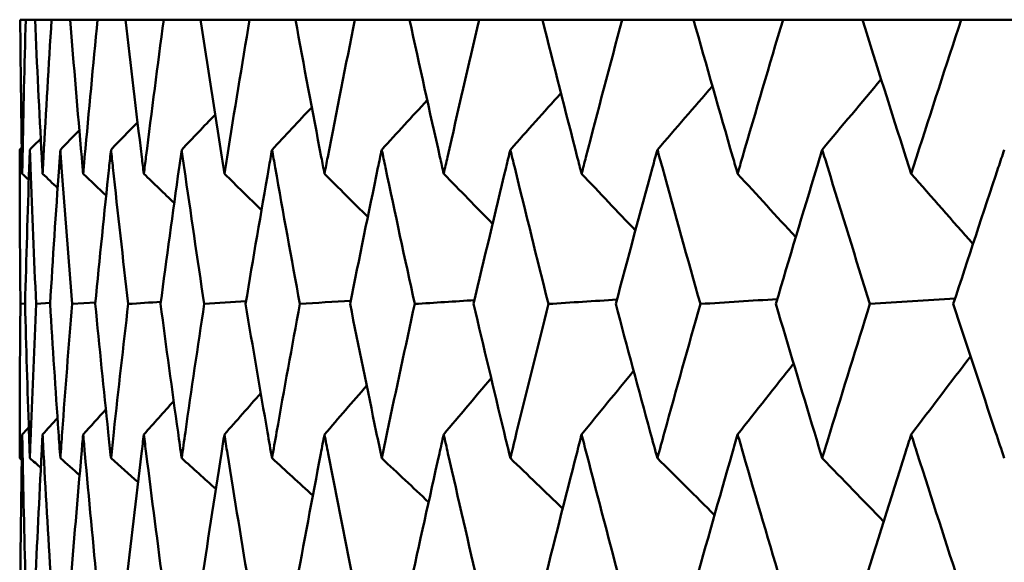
# Model space of a CAD drawing. Header units: millimetres. Extents: x 123 to 2417, y 726 to 3130.
# Tile 136 of 196: x 1177.44 to 1181.26, y 956.21 to 958.31. Entities that reach past the tile are written whole.
import ezdxf

# ---------------------------------------------------------------- set-up
doc = ezdxf.new("R2010")
doc.units = ezdxf.units.MM
doc.header["$LTSCALE"] = 12
doc.layers.add('Widoczne (ISO)', color=7, linetype='Continuous', lineweight=50)

msp = doc.modelspace()

# ---------------------------------------------------------------- linework, layer by layer
at = {"layer": 'Widoczne (ISO)'}
for p, q in [((1177.462, 958.3133), (1177.4406, 958.3133)), ((1177.462, 958.3133), (1177.4981, 958.3133)), ((1177.5623, 958.3133), (1177.4981, 958.3133)), ((1177.5623, 958.3133), (1177.6343, 958.3133)), ((1177.741, 958.3133), (1177.6343, 958.3133)), ((1177.741, 958.3133), (1177.8487, 958.3133)), ((1177.9974, 958.3133), (1177.8487, 958.3133)), ((1177.9974, 958.3133), (1178.1404, 958.3133)), ((1178.3305, 958.3133), (1178.1404, 958.3133)), ((1178.3305, 958.3133), (1178.5082, 958.3133)), ((1178.7391, 958.3133), (1178.5082, 958.3133)), ((1178.7391, 958.3133), (1178.9508, 958.3133)), ((1179.2215, 958.3133), (1178.9508, 958.3133)), ((1179.2215, 958.3133), (1179.4663, 958.3133)), ((1179.7757, 958.3133), (1179.4663, 958.3133)), ((1179.7757, 958.3133), (1180.0527, 958.3133)), ((1180.3997, 958.3133), (1180.0527, 958.3133)), ((1180.3997, 958.3133), (1180.7078, 958.3133)), ((1181.0909, 958.3133), (1180.7078, 958.3133)), ((1181.0909, 958.3133), (1181.4288, 958.3133)), ((1177.4595, 957.2119), (1177.4414, 957.2106)), ((1177.5567, 957.2144), (1177.5023, 957.2106)), ((1177.7324, 957.2168), (1177.6418, 957.2106))]:
    msp.add_line(p, q, dxfattribs=at)
msp.add_circle((1197.4385, 990.3133), 50, dxfattribs=at)
for points, knots in [([(1177.4406, 958.3133), (1177.4421, 958.1356), (1177.4443, 957.958), (1177.4476, 957.7588), (1177.448, 957.7372), (1177.4484, 957.7156)], [0, 0, 0, 0, 0.06135239, 0.06135239, 0.06879633, 0.06879633, 0.06879633, 0.06879633]), ([(1177.4484, 957.7156), (1177.4488, 957.7372), (1177.4492, 957.7587), (1177.453, 957.9579), (1177.4571, 958.1356), (1177.462, 958.3133)], [0.05393723, 0.05393723, 0.05393723, 0.05393723, 0.06137399, 0.06137399, 0.12273355, 0.12273355, 0.12273355, 0.12273355]), ([(1177.4981, 958.3133), (1177.5059, 958.1356), (1177.5145, 957.958), (1177.525, 957.7588), (1177.5261, 957.7372), (1177.5273, 957.7156)], [0, 0, 0, 0, 0.06135239, 0.06135239, 0.06879633, 0.06879633, 0.06879633, 0.06879633]), ([(1177.5273, 957.7156), (1177.5285, 957.7372), (1177.5296, 957.7587), (1177.5405, 957.9579), (1177.551, 958.1356), (1177.5623, 958.3133)], [0.05393723, 0.05393723, 0.05393723, 0.05393723, 0.06137399, 0.06137399, 0.12273355, 0.12273355, 0.12273355, 0.12273355]), ([(1177.6343, 958.3133), (1177.6485, 958.1356), (1177.6634, 957.958), (1177.6809, 957.7588), (1177.6828, 957.7372), (1177.6848, 957.7156)], [0, 0, 0, 0, 0.06135239, 0.06135239, 0.06879633, 0.06879633, 0.06879633, 0.06879633]), ([(1177.6848, 957.7156), (1177.6867, 957.7372), (1177.6886, 957.7587), (1177.7066, 957.9579), (1177.7234, 958.1356), (1177.741, 958.3133)], [0.05393723, 0.05393723, 0.05393723, 0.05393723, 0.06137399, 0.06137399, 0.12273355, 0.12273355, 0.12273355, 0.12273355]), ([(1177.8487, 958.3133), (1177.8691, 958.1356), (1177.8903, 957.958), (1177.9148, 957.7588), (1177.9175, 957.7372), (1177.9202, 957.7156)], [0, 0, 0, 0, 0.06135239, 0.06135239, 0.06879633, 0.06879633, 0.06879633, 0.06879633]), ([(1177.9202, 957.7156), (1177.9229, 957.7372), (1177.9256, 957.7587), (1177.9505, 957.9579), (1177.9736, 958.1356), (1177.9974, 958.3133)], [0.05393723, 0.05393723, 0.05393723, 0.05393723, 0.06137399, 0.06137399, 0.12273355, 0.12273355, 0.12273355, 0.12273355]), ([(1178.1404, 958.3133), (1178.167, 958.1356), (1178.1943, 957.958), (1178.2258, 957.7588), (1178.2292, 957.7372), (1178.2327, 957.7156)], [0, 0, 0, 0, 0.06135239, 0.06135239, 0.06879633, 0.06879633, 0.06879633, 0.06879633]), ([(1178.2327, 957.7156), (1178.2361, 957.7372), (1178.2395, 957.7587), (1178.2714, 957.9579), (1178.3006, 958.1356), (1178.3305, 958.3133)], [0.05393723, 0.05393723, 0.05393723, 0.05393723, 0.06137399, 0.06137399, 0.12273355, 0.12273355, 0.12273355, 0.12273355]), ([(1178.5082, 958.3133), (1178.5409, 958.1356), (1178.5743, 957.958), (1178.6126, 957.7588), (1178.6168, 957.7372), (1178.6209, 957.7156)], [0, 0, 0, 0, 0.06135239, 0.06135239, 0.06879633, 0.06879633, 0.06879633, 0.06879633]), ([(1178.6209, 957.7156), (1178.6251, 957.7372), (1178.6292, 957.7587), (1178.6679, 957.9579), (1178.7031, 958.1356), (1178.7391, 958.3133)], [0.05393723, 0.05393723, 0.05393723, 0.05393723, 0.06137399, 0.06137399, 0.12273355, 0.12273355, 0.12273355, 0.12273355]), ([(1178.9508, 958.3133), (1178.9894, 958.1356), (1179.0288, 957.958), (1179.0737, 957.7588), (1179.0786, 957.7372), (1179.0834, 957.7156)], [0, 0, 0, 0, 0.06135239, 0.06135239, 0.06879633, 0.06879633, 0.06879633, 0.06879633]), ([(1179.0834, 957.7156), (1179.0883, 957.7372), (1179.0932, 957.7587), (1179.1385, 957.9579), (1179.1796, 958.1356), (1179.2215, 958.3133)], [0.05393723, 0.05393723, 0.05393723, 0.05393723, 0.06137399, 0.06137399, 0.12273355, 0.12273355, 0.12273355, 0.12273355]), ([(1179.4663, 958.3133), (1179.5107, 958.1356), (1179.5559, 957.958), (1179.6073, 957.7588), (1179.6128, 957.7372), (1179.6184, 957.7156)], [0, 0, 0, 0, 0.06135239, 0.06135239, 0.06879633, 0.06879633, 0.06879633, 0.06879633]), ([(1179.6184, 957.7156), (1179.624, 957.7372), (1179.6296, 957.7587), (1179.6813, 957.9579), (1179.7282, 958.1356), (1179.7757, 958.3133)], [0.05393723, 0.05393723, 0.05393723, 0.05393723, 0.06137399, 0.06137399, 0.12273355, 0.12273355, 0.12273355, 0.12273355]), ([(1180.0527, 958.3133), (1180.1028, 958.1356), (1180.1536, 957.958), (1180.2112, 957.7588), (1180.2174, 957.7372), (1180.2237, 957.7156)], [0, 0, 0, 0, 0.06135239, 0.06135239, 0.06879633, 0.06879633, 0.06879633, 0.06879633]), ([(1180.2237, 957.7156), (1180.2299, 957.7372), (1180.2362, 957.7587), (1180.2942, 957.9579), (1180.3466, 958.1356), (1180.3997, 958.3133)], [0.05393723, 0.05393723, 0.05393723, 0.05393723, 0.06137399, 0.06137399, 0.12273355, 0.12273355, 0.12273355, 0.12273355]), ([(1180.7078, 958.3133), (1180.7633, 958.1356), (1180.8195, 957.958), (1180.8831, 957.7588), (1180.89, 957.7372), (1180.8969, 957.7156)], [0, 0, 0, 0, 0.06135239, 0.06135239, 0.06879633, 0.06879633, 0.06879633, 0.06879633]), ([(1180.8969, 957.7156), (1180.9038, 957.7372), (1180.9107, 957.7587), (1180.9747, 957.9579), (1181.0325, 958.1356), (1181.0909, 958.3133)], [0.05393723, 0.05393723, 0.05393723, 0.05393723, 0.06137399, 0.06137399, 0.12273355, 0.12273355, 0.12273355, 0.12273355]), ([(1177.4414, 957.2106), (1177.4397, 957.3869), (1177.4388, 957.5631), (1177.4385, 957.7626), (1177.4385, 957.7858), (1177.4385, 957.809)], [0.00523804, 0.00523804, 0.00523804, 0.00523804, 0.06606705, 0.06606705, 0.07409033, 0.07409033, 0.07409033, 0.07409033]), ([(1177.478, 957.809), (1177.4772, 957.7858), (1177.4764, 957.7626), (1177.4694, 957.5632), (1177.4641, 957.3869), (1177.4595, 957.2106)], [0.05804162, 0.05804162, 0.05804162, 0.05804162, 0.06605559, 0.06605559, 0.12689392, 0.12689392, 0.12689392, 0.12689392]), ([(1177.5023, 957.2106), (1177.4943, 957.3869), (1177.487, 957.5631), (1177.4797, 957.7626), (1177.4788, 957.7858), (1177.478, 957.809)], [0.00523804, 0.00523804, 0.00523804, 0.00523804, 0.06606705, 0.06606705, 0.07409033, 0.07409033, 0.07409033, 0.07409033]), ([(1177.5962, 957.809), (1177.5946, 957.7858), (1177.5929, 957.7626), (1177.5789, 957.5632), (1177.5673, 957.3869), (1177.5564, 957.2106)], [0.05804162, 0.05804162, 0.05804162, 0.05804162, 0.06605559, 0.06605559, 0.12689392, 0.12689392, 0.12689392, 0.12689392]), ([(1177.6418, 957.2106), (1177.6275, 957.3869), (1177.614, 957.5631), (1177.5996, 957.7626), (1177.5979, 957.7858), (1177.5962, 957.809)], [0.00523804, 0.00523804, 0.00523804, 0.00523804, 0.06606705, 0.06606705, 0.07409033, 0.07409033, 0.07409033, 0.07409033]), ([(1177.7928, 957.809), (1177.7903, 957.7858), (1177.7878, 957.7626), (1177.7668, 957.5632), (1177.7489, 957.3869), (1177.7318, 957.2106)], [0.05804162, 0.05804162, 0.05804162, 0.05804162, 0.06605559, 0.06605559, 0.12689392, 0.12689392, 0.12689392, 0.12689392]), ([(1177.8595, 957.2106), (1177.839, 957.3869), (1177.8193, 957.5631), (1177.7978, 957.7626), (1177.7953, 957.7858), (1177.7928, 957.809)], [0.00523804, 0.00523804, 0.00523804, 0.00523804, 0.06606705, 0.06606705, 0.07409033, 0.07409033, 0.07409033, 0.07409033]), ([(1178.0669, 957.809), (1178.0636, 957.7858), (1178.0603, 957.7626), (1178.0323, 957.5632), (1178.0083, 957.3869), (1177.985, 957.2106)], [0.05804162, 0.05804162, 0.05804162, 0.05804162, 0.06605559, 0.06605559, 0.12689392, 0.12689392, 0.12689392, 0.12689392]), ([(1178.1544, 957.2106), (1178.1278, 957.3869), (1178.1019, 957.5631), (1178.0735, 957.7626), (1178.0702, 957.7858), (1178.0669, 957.809)], [0.00523804, 0.00523804, 0.00523804, 0.00523804, 0.06606705, 0.06606705, 0.07409033, 0.07409033, 0.07409033, 0.07409033]), ([(1178.4174, 957.809), (1178.4133, 957.7858), (1178.4092, 957.7626), (1178.3744, 957.5632), (1178.3443, 957.3869), (1178.3149, 957.2106)], [0.05804162, 0.05804162, 0.05804162, 0.05804162, 0.06605559, 0.06605559, 0.12689392, 0.12689392, 0.12689392, 0.12689392]), ([(1178.5254, 957.2106), (1178.4928, 957.3869), (1178.4609, 957.5631), (1178.4256, 957.7626), (1178.4215, 957.7858), (1178.4174, 957.809)], [0.00523804, 0.00523804, 0.00523804, 0.00523804, 0.06606705, 0.06606705, 0.07409033, 0.07409033, 0.07409033, 0.07409033]), ([(1178.843, 957.809), (1178.8381, 957.7858), (1178.8333, 957.7626), (1178.7917, 957.5632), (1178.7556, 957.3869), (1178.7203, 957.2106)], [0.05804162, 0.05804162, 0.05804162, 0.05804162, 0.06605559, 0.06605559, 0.12689392, 0.12689392, 0.12689392, 0.12689392]), ([(1178.9711, 957.2106), (1178.9326, 957.3869), (1178.8948, 957.5631), (1178.8528, 957.7626), (1178.8479, 957.7858), (1178.843, 957.809)], [0.00523804, 0.00523804, 0.00523804, 0.00523804, 0.06606705, 0.06606705, 0.07409033, 0.07409033, 0.07409033, 0.07409033]), ([(1179.342, 957.809), (1179.3364, 957.7858), (1179.3307, 957.7626), (1179.2826, 957.5632), (1179.2407, 957.3869), (1179.1996, 957.2106)], [0.05804162, 0.05804162, 0.05804162, 0.05804162, 0.06605559, 0.06605559, 0.12689392, 0.12689392, 0.12689392, 0.12689392]), ([(1179.4896, 957.2106), (1179.4454, 957.3869), (1179.4018, 957.5631), (1179.3533, 957.7626), (1179.3476, 957.7858), (1179.342, 957.809)], [0.00523804, 0.00523804, 0.00523804, 0.00523804, 0.06606705, 0.06606705, 0.07409033, 0.07409033, 0.07409033, 0.07409033]), ([(1179.9124, 957.809), (1179.906, 957.7858), (1179.8997, 957.7626), (1179.8451, 957.5632), (1179.7977, 957.3869), (1179.7509, 957.2106)], [0.05804162, 0.05804162, 0.05804162, 0.05804162, 0.06605559, 0.06605559, 0.12689392, 0.12689392, 0.12689392, 0.12689392]), ([(1180.079, 957.2106), (1180.0292, 957.3869), (1179.9801, 957.5631), (1179.9252, 957.7626), (1179.9188, 957.7858), (1179.9124, 957.809)], [0.00523804, 0.00523804, 0.00523804, 0.00523804, 0.06606705, 0.06606705, 0.07409033, 0.07409033, 0.07409033, 0.07409033]), ([(1180.552, 957.809), (1180.5449, 957.7858), (1180.5378, 957.7626), (1180.4771, 957.5632), (1180.4242, 957.3869), (1180.3719, 957.2106)], [0.05804162, 0.05804162, 0.05804162, 0.05804162, 0.06605559, 0.06605559, 0.12689392, 0.12689392, 0.12689392, 0.12689392]), ([(1180.7369, 957.2106), (1180.6818, 957.3869), (1180.6272, 957.5631), (1180.5662, 957.7626), (1180.5591, 957.7858), (1180.552, 957.809)], [0.00523804, 0.00523804, 0.00523804, 0.00523804, 0.06606705, 0.06606705, 0.07409033, 0.07409033, 0.07409033, 0.07409033]), ([(1181.2582, 957.809), (1181.2504, 957.7858), (1181.2427, 957.7626), (1181.1761, 957.5632), (1181.1179, 957.3869), (1181.0604, 957.2106)], [0.05804162, 0.05804162, 0.05804162, 0.05804162, 0.06605559, 0.06605559, 0.12689392, 0.12689392, 0.12689392, 0.12689392]), ([(1177.4385, 956.6124), (1177.4385, 956.6458), (1177.4386, 956.6793), (1177.4389, 956.8787), (1177.4398, 957.0447), (1177.4414, 957.2106)], [0.04993807, 0.04993807, 0.04993807, 0.04993807, 0.0614821, 0.0614821, 0.11877783, 0.11877783, 0.11877783, 0.11877783]), ([(1177.4595, 957.2106), (1177.4638, 957.0447), (1177.4688, 956.8788), (1177.4756, 956.6793), (1177.4768, 956.6459), (1177.478, 956.6124)], [0.00418374, 0.00418374, 0.00418374, 0.00418374, 0.06147247, 0.06147247, 0.07302352, 0.07302352, 0.07302352, 0.07302352]), ([(1177.478, 956.6124), (1177.4792, 956.6458), (1177.4804, 956.6793), (1177.4879, 956.8787), (1177.4947, 957.0447), (1177.5023, 957.2106)], [0.04993807, 0.04993807, 0.04993807, 0.04993807, 0.0614821, 0.0614821, 0.11877783, 0.11877783, 0.11877783, 0.11877783]), ([(1177.5564, 957.2106), (1177.5667, 957.0447), (1177.5776, 956.8788), (1177.5915, 956.6793), (1177.5939, 956.6459), (1177.5962, 956.6124)], [0.00418374, 0.00418374, 0.00418374, 0.00418374, 0.06147247, 0.06147247, 0.07302352, 0.07302352, 0.07302352, 0.07302352]), ([(1177.5962, 956.6124), (1177.5986, 956.6458), (1177.601, 956.6793), (1177.6156, 956.8787), (1177.6284, 957.0447), (1177.6418, 957.2106)], [0.04993807, 0.04993807, 0.04993807, 0.04993807, 0.0614821, 0.0614821, 0.11877783, 0.11877783, 0.11877783, 0.11877783]), ([(1177.7318, 957.2106), (1177.7479, 957.0447), (1177.7647, 956.8788), (1177.7857, 956.6793), (1177.7892, 956.6459), (1177.7928, 956.6124)], [0.00418374, 0.00418374, 0.00418374, 0.00418374, 0.06147247, 0.06147247, 0.07302352, 0.07302352, 0.07302352, 0.07302352]), ([(1177.7928, 956.6124), (1177.7964, 956.6458), (1177.7999, 956.6793), (1177.8215, 956.8787), (1177.8402, 957.0447), (1177.8595, 957.2106)], [0.04993807, 0.04993807, 0.04993807, 0.04993807, 0.0614821, 0.0614821, 0.11877783, 0.11877783, 0.11877783, 0.11877783]), ([(1177.985, 957.2106), (1178.0069, 957.0447), (1178.0295, 956.8788), (1178.0574, 956.6793), (1178.0621, 956.6459), (1178.0669, 956.6124)], [0.00418374, 0.00418374, 0.00418374, 0.00418374, 0.06147247, 0.06147247, 0.07302352, 0.07302352, 0.07302352, 0.07302352]), ([(1178.0669, 956.6124), (1178.0716, 956.6458), (1178.0764, 956.6793), (1178.1049, 956.8787), (1178.1293, 957.0447), (1178.1544, 957.2106)], [0.04993807, 0.04993807, 0.04993807, 0.04993807, 0.0614821, 0.0614821, 0.11877783, 0.11877783, 0.11877783, 0.11877783]), ([(1178.3149, 957.2106), (1178.3426, 957.0447), (1178.3709, 956.8788), (1178.4057, 956.6793), (1178.4115, 956.6459), (1178.4174, 956.6124)], [0.00418374, 0.00418374, 0.00418374, 0.00418374, 0.06147247, 0.06147247, 0.07302352, 0.07302352, 0.07302352, 0.07302352]), ([(1178.4174, 956.6124), (1178.4233, 956.6458), (1178.4292, 956.6793), (1178.4646, 956.8787), (1178.4947, 957.0447), (1178.5254, 957.2106)], [0.04993807, 0.04993807, 0.04993807, 0.04993807, 0.0614821, 0.0614821, 0.11877783, 0.11877783, 0.11877783, 0.11877783]), ([(1178.7203, 957.2106), (1178.7536, 957.0447), (1178.7875, 956.8788), (1178.829, 956.6793), (1178.836, 956.6459), (1178.843, 956.6124)], [0.00418374, 0.00418374, 0.00418374, 0.00418374, 0.06147247, 0.06147247, 0.07302352, 0.07302352, 0.07302352, 0.07302352]), ([(1178.843, 956.6124), (1178.85, 956.6458), (1178.857, 956.6793), (1178.8991, 956.8787), (1178.9348, 957.0447), (1178.9711, 957.2106)], [0.04993807, 0.04993807, 0.04993807, 0.04993807, 0.0614821, 0.0614821, 0.11877783, 0.11877783, 0.11877783, 0.11877783]), ([(1179.1996, 957.2106), (1179.2384, 957.0447), (1179.2778, 956.8788), (1179.3258, 956.6793), (1179.3339, 956.6459), (1179.342, 956.6124)], [0.00418374, 0.00418374, 0.00418374, 0.00418374, 0.06147247, 0.06147247, 0.07302352, 0.07302352, 0.07302352, 0.07302352]), ([(1179.342, 956.6124), (1179.3501, 956.6458), (1179.3582, 956.6793), (1179.4068, 956.8787), (1179.4479, 957.0447), (1179.4896, 957.2106)], [0.04993807, 0.04993807, 0.04993807, 0.04993807, 0.0614821, 0.0614821, 0.11877783, 0.11877783, 0.11877783, 0.11877783]), ([(1179.7509, 957.2106), (1179.795, 957.0447), (1179.8397, 956.8788), (1179.8941, 956.6793), (1179.9032, 956.6459), (1179.9124, 956.6124)], [0.00418374, 0.00418374, 0.00418374, 0.00418374, 0.06147247, 0.06147247, 0.07302352, 0.07302352, 0.07302352, 0.07302352]), ([(1179.9124, 956.6124), (1179.9216, 956.6458), (1179.9308, 956.6793), (1179.9857, 956.8787), (1180.0321, 957.0447), (1180.079, 957.2106)], [0.04993807, 0.04993807, 0.04993807, 0.04993807, 0.0614821, 0.0614821, 0.11877783, 0.11877783, 0.11877783, 0.11877783]), ([(1180.3719, 957.2106), (1180.4212, 957.0447), (1180.471, 956.8788), (1180.5316, 956.6793), (1180.5418, 956.6459), (1180.552, 956.6124)], [0.00418374, 0.00418374, 0.00418374, 0.00418374, 0.06147247, 0.06147247, 0.07302352, 0.07302352, 0.07302352, 0.07302352]), ([(1180.552, 956.6124), (1180.5622, 956.6458), (1180.5724, 956.6793), (1180.6335, 956.8787), (1180.6849, 957.0447), (1180.7369, 957.2106)], [0.04993807, 0.04993807, 0.04993807, 0.04993807, 0.0614821, 0.0614821, 0.11877783, 0.11877783, 0.11877783, 0.11877783]), ([(1181.0604, 957.2106), (1181.1146, 957.0447), (1181.1694, 956.8788), (1181.2358, 956.6793), (1181.247, 956.6459), (1181.2582, 956.6124)], [0.00418374, 0.00418374, 0.00418374, 0.00418374, 0.06147247, 0.06147247, 0.07302352, 0.07302352, 0.07302352, 0.07302352]), ([(1177.4484, 956.7044), (1177.448, 956.6799), (1177.4475, 956.6554), (1177.4442, 956.4558), (1177.442, 956.2807), (1177.4406, 956.1055)], [0.06241522, 0.06241522, 0.06241522, 0.06241522, 0.0708546, 0.0708546, 0.13127416, 0.13127416, 0.13127416, 0.13127416]), ([(1177.462, 956.1055), (1177.4572, 956.2806), (1177.4531, 956.4558), (1177.4493, 956.6554), (1177.4488, 956.6799), (1177.4484, 956.7044)], [0.01044349, 0.01044349, 0.01044349, 0.01044349, 0.07085106, 0.07085106, 0.07930241, 0.07930241, 0.07930241, 0.07930241]), ([(1177.5273, 956.7044), (1177.526, 956.6799), (1177.5247, 956.6554), (1177.5143, 956.4558), (1177.5059, 956.2807), (1177.4982, 956.1055)], [0.06241522, 0.06241522, 0.06241522, 0.06241522, 0.0708546, 0.0708546, 0.13127416, 0.13127416, 0.13127416, 0.13127416]), ([(1177.5622, 956.1055), (1177.5511, 956.2806), (1177.5408, 956.4558), (1177.5299, 956.6554), (1177.5286, 956.6799), (1177.5273, 956.7044)], [0.01044349, 0.01044349, 0.01044349, 0.01044349, 0.07085106, 0.07085106, 0.07930241, 0.07930241, 0.07930241, 0.07930241]), ([(1177.6848, 956.7044), (1177.6826, 956.6799), (1177.6804, 956.6554), (1177.6629, 956.4558), (1177.6483, 956.2807), (1177.6345, 956.1055)], [0.06241522, 0.06241522, 0.06241522, 0.06241522, 0.0708546, 0.0708546, 0.13127416, 0.13127416, 0.13127416, 0.13127416]), ([(1177.7408, 956.1055), (1177.7236, 956.2806), (1177.7071, 956.4558), (1177.6891, 956.6554), (1177.6869, 956.6799), (1177.6848, 956.7044)], [0.01044349, 0.01044349, 0.01044349, 0.01044349, 0.07085106, 0.07085106, 0.07930241, 0.07930241, 0.07930241, 0.07930241]), ([(1177.9202, 956.7044), (1177.9172, 956.6799), (1177.9142, 956.6554), (1177.8897, 956.4558), (1177.8689, 956.2807), (1177.8489, 956.1055)], [0.06241522, 0.06241522, 0.06241522, 0.06241522, 0.0708546, 0.0708546, 0.13127416, 0.13127416, 0.13127416, 0.13127416]), ([(1177.9972, 956.1055), (1177.9738, 956.2806), (1177.9512, 956.4558), (1177.9263, 956.6554), (1177.9232, 956.6799), (1177.9202, 956.7044)], [0.01044349, 0.01044349, 0.01044349, 0.01044349, 0.07085106, 0.07085106, 0.07930241, 0.07930241, 0.07930241, 0.07930241]), ([(1178.2327, 956.7044), (1178.2288, 956.6799), (1178.2249, 956.6554), (1178.1935, 956.4558), (1178.1667, 956.2807), (1178.1406, 956.1055)], [0.06241522, 0.06241522, 0.06241522, 0.06241522, 0.0708546, 0.0708546, 0.13127416, 0.13127416, 0.13127416, 0.13127416]), ([(1178.3303, 956.1055), (1178.3009, 956.2806), (1178.2723, 956.4558), (1178.2404, 956.6554), (1178.2365, 956.6799), (1178.2327, 956.7044)], [0.01044349, 0.01044349, 0.01044349, 0.01044349, 0.07085106, 0.07085106, 0.07930241, 0.07930241, 0.07930241, 0.07930241]), ([(1178.6209, 956.7044), (1178.6162, 956.6799), (1178.6115, 956.6554), (1178.5734, 956.4558), (1178.5406, 956.2807), (1178.5085, 956.1055)], [0.06241522, 0.06241522, 0.06241522, 0.06241522, 0.0708546, 0.0708546, 0.13127416, 0.13127416, 0.13127416, 0.13127416]), ([(1178.7388, 956.1055), (1178.7035, 956.2806), (1178.669, 956.4558), (1178.6304, 956.6554), (1178.6256, 956.6799), (1178.6209, 956.7044)], [0.01044349, 0.01044349, 0.01044349, 0.01044349, 0.07085106, 0.07085106, 0.07930241, 0.07930241, 0.07930241, 0.07930241]), ([(1179.0834, 956.7044), (1179.0779, 956.6799), (1179.0724, 956.6554), (1179.0276, 956.4558), (1178.989, 956.2807), (1178.9511, 956.1055)], [0.06241522, 0.06241522, 0.06241522, 0.06241522, 0.0708546, 0.0708546, 0.13127416, 0.13127416, 0.13127416, 0.13127416]), ([(1179.2211, 956.1055), (1179.1801, 956.2806), (1179.1397, 956.4558), (1179.0945, 956.6554), (1179.089, 956.6799), (1179.0834, 956.7044)], [0.01044349, 0.01044349, 0.01044349, 0.01044349, 0.07085106, 0.07085106, 0.07930241, 0.07930241, 0.07930241, 0.07930241]), ([(1179.6184, 956.7044), (1179.6121, 956.6799), (1179.6058, 956.6554), (1179.5546, 956.4558), (1179.5103, 956.2807), (1179.4667, 956.1055)], [0.06241522, 0.06241522, 0.06241522, 0.06241522, 0.0708546, 0.0708546, 0.13127416, 0.13127416, 0.13127416, 0.13127416]), ([(1179.7753, 956.1055), (1179.7287, 956.2806), (1179.6827, 956.4558), (1179.631, 956.6554), (1179.6247, 956.6799), (1179.6184, 956.7044)], [0.01044349, 0.01044349, 0.01044349, 0.01044349, 0.07085106, 0.07085106, 0.07930241, 0.07930241, 0.07930241, 0.07930241]), ([(1180.2237, 956.7044), (1180.2166, 956.6799), (1180.2096, 956.6554), (1180.1521, 956.4558), (1180.1023, 956.2807), (1180.0532, 956.1055)], [0.06241522, 0.06241522, 0.06241522, 0.06241522, 0.0708546, 0.0708546, 0.13127416, 0.13127416, 0.13127416, 0.13127416]), ([(1180.3992, 956.1055), (1180.3472, 956.2806), (1180.2958, 956.4558), (1180.2379, 956.6554), (1180.2308, 956.6799), (1180.2237, 956.7044)], [0.01044349, 0.01044349, 0.01044349, 0.01044349, 0.07085106, 0.07085106, 0.07930241, 0.07930241, 0.07930241, 0.07930241]), ([(1180.8969, 956.7044), (1180.8891, 956.6799), (1180.8813, 956.6554), (1180.8178, 956.4558), (1180.7627, 956.2807), (1180.7083, 956.1055)], [0.06241522, 0.06241522, 0.06241522, 0.06241522, 0.0708546, 0.0708546, 0.13127416, 0.13127416, 0.13127416, 0.13127416]), ([(1181.0903, 956.1055), (1181.0331, 956.2806), (1180.9765, 956.4558), (1180.9126, 956.6554), (1180.9047, 956.6799), (1180.8969, 956.7044)], [0.01044349, 0.01044349, 0.01044349, 0.01044349, 0.07085106, 0.07085106, 0.07930241, 0.07930241, 0.07930241, 0.07930241])]:
    msp.add_open_spline(points, degree=3, knots=knots, dxfattribs=at)
for points in [[(1179.9124, 957.809), (1179.9835, 957.8912), (1180.0547, 957.9733), (1180.1259, 958.0554)], [(1180.552, 957.809), (1180.628, 957.9003), (1180.7041, 957.9914), (1180.7803, 958.0824)], [(1179.342, 957.809), (1179.4073, 957.8822), (1179.4727, 957.9553), (1179.5382, 958.0283)], [(1178.4174, 957.809), (1178.4688, 957.8638), (1178.5202, 957.9185), (1178.5717, 957.9732)], [(1178.843, 957.809), (1178.9018, 957.8731), (1178.9606, 957.9371), (1179.0194, 958.001)], [(1178.0669, 957.809), (1178.1101, 957.8543), (1178.1534, 957.8995), (1178.1966, 957.9446)], [(1177.7928, 957.809), (1177.8271, 957.8444), (1177.8614, 957.8798), (1177.8957, 957.9151)], [(1177.5962, 957.809), (1177.6208, 957.8341), (1177.6454, 957.8592), (1177.67, 957.8843)], [(1177.478, 957.809), (1177.492, 957.8233), (1177.5061, 957.8376), (1177.5201, 957.8518)], [(1177.4385, 957.809), (1177.4412, 957.8118), (1177.444, 957.8145), (1177.4467, 957.8173)], [(1177.4484, 957.7156), (1177.4569, 957.7076), (1177.4654, 957.6996), (1177.4739, 957.6916)], [(1177.5273, 957.7156), (1177.5468, 957.6972), (1177.5663, 957.6788), (1177.5858, 957.6604)], [(1177.6848, 957.7156), (1177.7145, 957.6873), (1177.7443, 957.659), (1177.774, 957.6307)], [(1177.9202, 957.7156), (1177.9594, 957.6778), (1177.9987, 957.64), (1178.0379, 957.6023)], [(1178.2327, 957.7156), (1178.2806, 957.6687), (1178.3286, 957.6217), (1178.3766, 957.5748)], [(1178.6209, 957.7156), (1178.6768, 957.6597), (1178.7328, 957.6038), (1178.7888, 957.548)], [(1179.0834, 957.7156), (1179.1466, 957.6509), (1179.2097, 957.5863), (1179.2729, 957.5217)], [(1179.6184, 957.7156), (1179.6879, 957.6422), (1179.7575, 957.5689), (1179.8271, 957.4956)], [(1180.2237, 957.7156), (1180.2988, 957.6336), (1180.374, 957.5515), (1180.4492, 957.4696)], [(1180.8969, 957.7156), (1180.9768, 957.6248), (1181.0567, 957.5341), (1181.1367, 957.4434)], [(1177.9861, 957.219), (1177.9439, 957.2162), (1177.9017, 957.2134), (1177.8595, 957.2106)], [(1178.3167, 957.2212), (1178.2626, 957.2177), (1178.2085, 957.2142), (1178.1544, 957.2106)], [(1178.7229, 957.2233), (1178.657, 957.2191), (1178.5912, 957.2149), (1178.5254, 957.2106)], [(1179.2031, 957.2254), (1179.1257, 957.2205), (1179.0484, 957.2156), (1178.9711, 957.2106)], [(1179.7553, 957.2275), (1179.6668, 957.2219), (1179.5782, 957.2163), (1179.4896, 957.2106)], [(1180.3775, 957.2295), (1180.278, 957.2232), (1180.1785, 957.2169), (1180.079, 957.2106)], [(1181.0672, 957.2316), (1180.9571, 957.2246), (1180.847, 957.2176), (1180.7369, 957.2106)], [(1180.2237, 956.7044), (1180.296, 956.7961), (1180.3685, 956.8877), (1180.441, 956.9792)], [(1180.8969, 956.7044), (1180.9735, 956.8055), (1181.0502, 956.9064), (1181.1271, 957.0073)], [(1179.6184, 956.7044), (1179.6856, 956.7867), (1179.7529, 956.869), (1179.8203, 956.9512)], [(1179.0834, 956.7044), (1179.1447, 956.7772), (1179.2061, 956.8501), (1179.2675, 956.9228)], [(1178.2327, 956.7044), (1178.2796, 956.7577), (1178.3266, 956.811), (1178.3736, 956.8643)], [(1178.6209, 956.7044), (1178.6754, 956.7676), (1178.73, 956.8308), (1178.7846, 956.8939)], [(1177.9202, 956.7044), (1177.9588, 956.7475), (1177.9973, 956.7906), (1178.0359, 956.8337)], [(1177.6848, 956.7044), (1177.7141, 956.7368), (1177.7435, 956.7692), (1177.7729, 956.8017)], [(1177.5273, 956.7044), (1177.5466, 956.7256), (1177.566, 956.7468), (1177.5853, 956.768)], [(1177.4484, 956.7044), (1177.4569, 956.7136), (1177.4654, 956.7229), (1177.4738, 956.7321)], [(1177.4385, 956.6124), (1177.4413, 956.61), (1177.444, 956.6076), (1177.4467, 956.6053)], [(1177.478, 956.6124), (1177.4922, 956.6), (1177.5064, 956.5876), (1177.5205, 956.5752)], [(1177.5962, 956.6124), (1177.6211, 956.5905), (1177.6461, 956.5686), (1177.671, 956.5467)], [(1177.7928, 956.6124), (1177.8277, 956.5814), (1177.8626, 956.5504), (1177.8976, 956.5194)], [(1178.0669, 956.6124), (1178.1111, 956.5726), (1178.1553, 956.5328), (1178.1995, 956.493)], [(1178.4174, 956.6124), (1178.4702, 956.564), (1178.523, 956.5157), (1178.5758, 956.4673)], [(1178.843, 956.6124), (1178.9036, 956.5556), (1178.9642, 956.4988), (1179.0248, 956.442)], [(1179.342, 956.6124), (1179.4096, 956.5472), (1179.4773, 956.4821), (1179.5449, 956.417)], [(1179.9124, 956.6124), (1179.9863, 956.5389), (1180.0602, 956.4654), (1180.1341, 956.392)], [(1180.552, 956.6124), (1180.6313, 956.5305), (1180.7106, 956.4487), (1180.79, 956.3669)]]:
    msp.add_open_spline(points, degree=3, dxfattribs=at)

doc.saveas('drawing.dxf')
